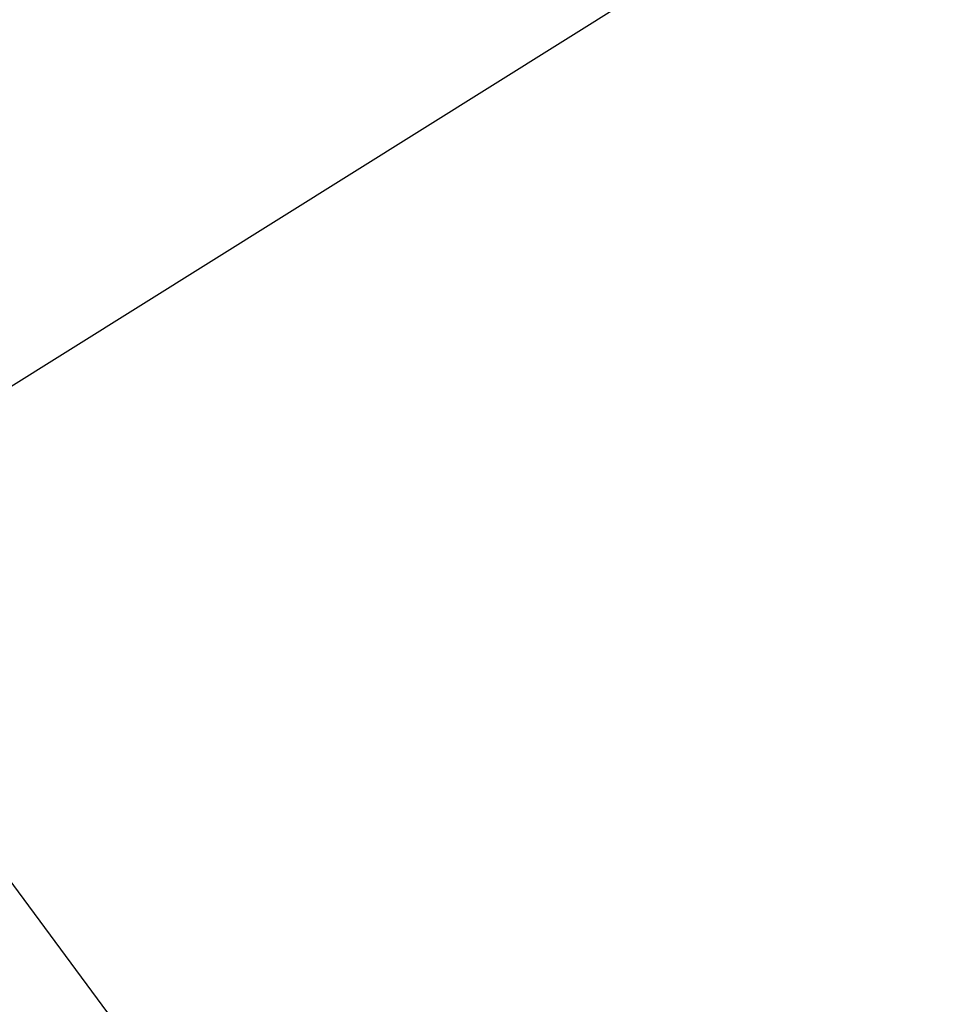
# Model space of a CAD drawing. Extents: x 185 to 449, y -73 to 113.
# Tile 188 of 256: x 298.9494 to 298.95702, y -10.75084 to -10.74265. Entities that reach past the tile are written whole.
import ezdxf

# ---------------------------------------------------------------- set-up
doc = ezdxf.new("R2010")
doc.units = 0
doc.header["$LTSCALE"] = 25.4
doc.layers.get('0').update_dxf_attribs({"color": 13, "linetype": 'CONTINUOUS'})

# ---------------------------------------------------------------- blocks, each defined once
blk = doc.blocks.new('GRUPUJ_1')
at = {"color": 7}
mesh = blk.add_polyface(dxfattribs=at)
corners = [(112.66513, 64.9833069, 215.3736666), (115.4775766, 62.8420181, 213.1054171), (114.1984628, 62.0417633, 215.3736666), (114.0536798, 65.573616, 213.1054171)]
mesh.append_faces([[corners[k] for k in face] for face in [(0, 1, 2), (1, 0, 3)]], dxfattribs={"vtx0": -1, "color": 7})
mesh = blk.add_polyface(dxfattribs=at)
corners = [(114.1423715, 64.4349823, 182.9782504), (81.7469858, 46.3716507, 183.47764), (81.7635034, 46.5334702, 182.9775485), (114.2071909, 64.3177338, 183.4782504)]
mesh.append_faces([[corners[k] for k in face] for face in [(0, 1, 2), (1, 0, 3)]], dxfattribs={"vtx0": -1, "color": 7})
mesh = blk.add_polyface(dxfattribs=at)
corners = [(114.2071909, 64.3177338, 182.4782504), (81.7635034, 46.5334702, 182.9775485), (81.9092096, 46.4605408, 182.47764), (114.1423715, 64.4349823, 182.9782504)]
mesh.append_faces([[corners[k] for k in face] for face in [(0, 1, 2), (1, 0, 3)]], dxfattribs={"vtx0": -1, "color": 7})
mesh = blk.add_polyface(dxfattribs=at)
corners = [(115.4642709, 62.0440292, 183.9782504), (83.2099069, 43.9051743, 182.9796542), (115.5939173, 61.8095322, 182.9782504), (82.918487, 44.051033, 183.9794711)]
mesh.append_faces([[corners[k] for k in face] for face in [(0, 1, 2), (1, 0, 3)]], dxfattribs={"vtx0": -1, "color": 7})
mesh = blk.add_polyface(dxfattribs=at)
corners = [(115.5939173, 61.8095322, 182.9782504), (83.2429422, 44.2288132, 181.9794711), (115.4642709, 62.0440292, 181.9782504), (83.2099069, 43.9051743, 182.9796542)]
mesh.append_faces([[corners[k] for k in face] for face in [(0, 1, 2), (1, 0, 3)]], dxfattribs={"vtx0": -1, "color": 7})
mesh = blk.add_polyface(dxfattribs=at)
corners = [(114.1984628, 62.0417633, 215.3736666), (116.1730798, 59.3762894, 215.3736666), (113.6392435, 58.4304276, 219.0841769)]
mesh.append_faces([[corners[k] for k in face] for face in [(0, 1, 2)]], dxfattribs={"color": 7})

msp = doc.modelspace()

# ---------------------------------------------------------------- block references
at = {"color": 0}
msp.add_blockref('GRUPUJ_1', (184.7487796, -72.788772, 118.2609464), dxfattribs=at)

doc.saveas('drawing.dxf')
